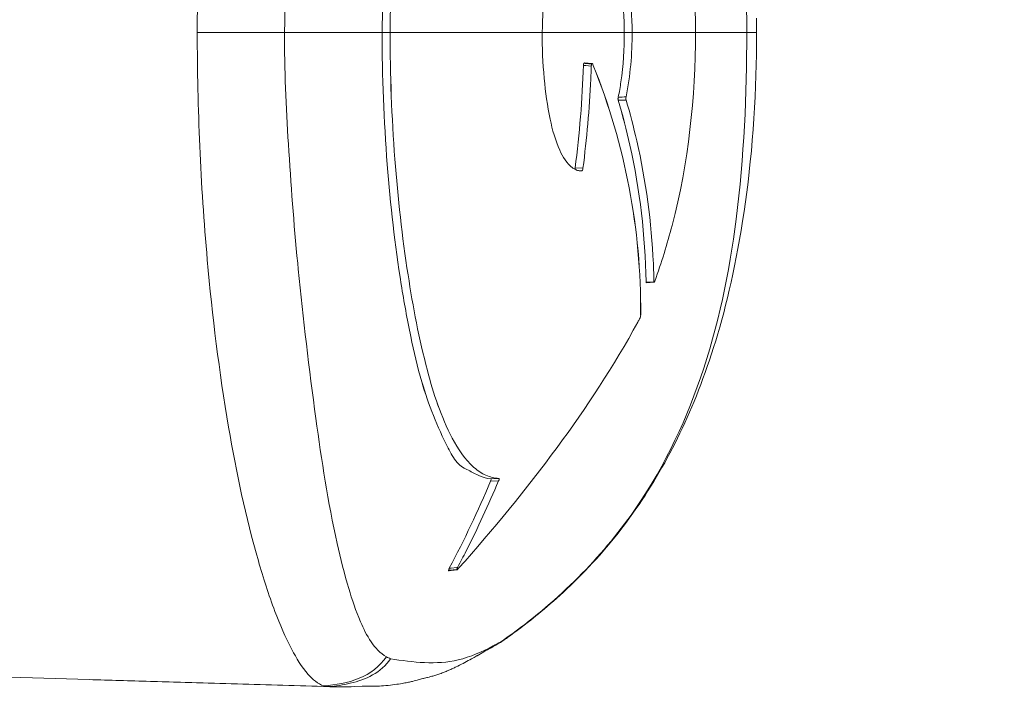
# Model space of a CAD drawing. Header units: millimetres. Extents: x -125266 to 274256, y -711690 to -301689.
# Tile 225 of 256: x -60295 to -60256, y -349539 to -349512. Entities that reach past the tile are written whole.
import ezdxf

# ---------------------------------------------------------------- set-up
doc = ezdxf.new("R2010")
doc.units = ezdxf.units.MM
for name, color, linetype, lineweight in [('ARCH', 7, 'Continuous', 0), ('Equipment', 8, 'Continuous', 0), ('Legend', 5, 'Continuous', 0), ('MEPTEK-TEXT1', 7, 'Continuous', 30)]:
    doc.layers.add(name, color=color, linetype=linetype, lineweight=lineweight)
doc.layers.add('Equipment Name', color=7, linetype='Continuous')
doc.layers.add('Light Equipment', color=8, linetype='Continuous')
doc.styles.get("Standard").update_dxf_attribs({"font": 'ARIALN.TTF'})

# ---------------------------------------------------------------- blocks, each defined once
blk = doc.blocks.new('A$Cd2e81cef')
at = {"layer": 'Equipment', "lineweight": 0}
for p, q in [((351.844, 516.188), (353.313, 466.699)), ((353.04, 475.895), (353.307, 466.896)), ((327.774, 471.821), (327.774, 468.413)), ((327.774, 468.413), (327.774, 464.6)), ((336.788, 467.9), (336.874, 467.892)), ((336.874, 467.892), (336.929, 467.886)), ((336.929, 467.886), (336.992, 467.88)), ((336.992, 467.88), (337.018, 467.878)), ((353.307, 466.896), (353.308, 466.88)), ((353.308, 466.88), (353.313, 466.706)), ((353.3, 465.379), (353.313, 465.67)), ((353.313, 465.67), (353.318, 465.814)), ((353.298, 465.239), (353.298, 465.269)), ((353.299, 465.339), (353.3, 465.379)), ((327.774, 464.6), (327.774, 458.351)), ((353.037, 463.156), (353.058, 463.235)), ((353.058, 463.235), (353.073, 463.293)), ((353.073, 463.293), (353.088, 463.354)), ((353.088, 463.354), (353.105, 463.422)), ((352.991, 462.983), (352.992, 462.989)), ((352.992, 462.989), (352.995, 463.001)), ((352.995, 463.001), (353, 463.019)), ((353, 463.019), (353.037, 463.156)), ((348.662, 461.692), (348.658, 461.658)), ((348.683, 461.904), (348.662, 461.692)), ((348.69, 461.98), (348.683, 461.904)), ((348.713, 461.991), (348.69, 461.98)), ((348.737, 461.657), (348.693, 461.617)), ((348.769, 461.979), (348.74, 461.684)), ((348.757, 461.682), (348.79, 462.007)), ((348.769, 461.979), (348.788, 462.001)), ((348.788, 462.001), (348.791, 462.007)), ((352.474, 461.578), (352.507, 461.645)), ((352.507, 461.645), (352.541, 461.714)), ((352.297, 461.242), (352.334, 461.309)), ((352.334, 461.309), (352.37, 461.377)), ((352.37, 461.377), (352.405, 461.444)), ((352.405, 461.444), (352.44, 461.511)), ((352.44, 461.511), (352.474, 461.578)), ((352.104, 460.896), (352.172, 461.016)), ((352.172, 461.016), (352.225, 461.11)), ((352.225, 461.11), (352.261, 461.175)), ((352.261, 461.175), (352.297, 461.242)), ((351.87, 460.489), (351.905, 460.551)), ((345.183, 460.047), (345.199, 460.359)), ((345.282, 460.059), (345.298, 460.371)), ((351.808, 460.376), (351.818, 460.394)), ((351.809, 460.378), (351.808, 460.376)), ((351.818, 460.394), (351.832, 460.421)), ((351.832, 460.421), (351.85, 460.453)), ((351.85, 460.453), (351.87, 460.489)), ((351.4, 459.708), (351.49, 459.838)), ((351.12, 459.329), (351.216, 459.457)), ((351.216, 459.457), (351.309, 459.583)), ((351.309, 459.583), (351.4, 459.708)), ((351.403, 459.712), (351.4, 459.708)), ((350.909, 459.052), (351.019, 459.195)), ((351.019, 459.195), (351.12, 459.329)), ((327.774, 458.346), (327.774, 455.148)), ((333.08, 456.763), (333.064, 457.067)), ((328.961, 456.706), (328.993, 456.401)), ((328.983, 456.687), (328.993, 456.586)), ((329.058, 456.743), (329.061, 456.716)), ((329.061, 456.716), (329.063, 456.695)), ((329.063, 456.695), (329.067, 456.656)), ((329.067, 456.656), (329.09, 456.438)), ((333.178, 456.863), (333.177, 456.881)), ((333.178, 456.81), (333.178, 456.863)), ((328.993, 456.586), (328.999, 456.535)), ((328.999, 456.535), (329.014, 456.382)), ((329.062, 456.363), (329.014, 456.382)), ((327.774, 455.148), (327.774, 454.843)), ((330.42, 455.079), (330.424, 455.385)), ((327.774, 454.843), (327.774, 452.37)), ((337.496, 453.966), (337.479, 453.959)), ((337.48, 453.993), (337.505, 453.992)), ((337.503, 454.298), (337.527, 454.298)), ((337.527, 454.298), (337.505, 453.992)), ((337.526, 453.986), (337.529, 454.034)), ((337.529, 454.034), (337.536, 454.137)), ((337.536, 454.137), (337.547, 454.291)), ((327.774, 452.358), (327.774, 450.369)), ((327.774, 450.369), (327.774, 449.983))]:
    blk.add_line(p, q, dxfattribs=at)
for points in [[(353.105, 463.422), (353.113, 463.459), (353.122, 463.497), (353.131, 463.537), (353.14, 463.579), (353.149, 463.622), (353.158, 463.667), (353.168, 463.714), (353.177, 463.765), (353.187, 463.821), (353.199, 463.887), (353.21, 463.959), (353.222, 464.035), (353.234, 464.114), (353.244, 464.197), (353.255, 464.282), (353.264, 464.37), (353.272, 464.458), (353.279, 464.545), (353.285, 464.628), (353.29, 464.708), (353.293, 464.783), (353.295, 464.854), (353.297, 464.92), (353.298, 464.981), (353.298, 465.036), (353.298, 465.085), (353.298, 465.128), (353.298, 465.239)], [(353.298, 465.269), (353.298, 465.288), (353.298, 465.297), (353.298, 465.305), (353.298, 465.315), (353.298, 465.326), (353.299, 465.339)], [(352.541, 461.714), (352.558, 461.748), (352.574, 461.783), (352.591, 461.818), (352.607, 461.853), (352.623, 461.888), (352.639, 461.923), (352.654, 461.959), (352.67, 461.994), (352.686, 462.03), (352.701, 462.067), (352.716, 462.104), (352.732, 462.142), (352.747, 462.18), (352.762, 462.22), (352.778, 462.261), (352.793, 462.303), (352.808, 462.345), (352.823, 462.388), (352.837, 462.43), (352.851, 462.472), (352.864, 462.512), (352.876, 462.552), (352.888, 462.591), (352.898, 462.628), (352.909, 462.665), (352.919, 462.7), (352.928, 462.735), (352.937, 462.769), (352.953, 462.831)], [(352.953, 462.831), (352.96, 462.859), (352.991, 462.983)], [(351.905, 460.551), (351.99, 460.699), (352.104, 460.896)], [(351.49, 459.838), (351.585, 459.986), (351.672, 460.129)], [(351.672, 460.129), (351.749, 460.266), (351.809, 460.378)], [(327.222, 449.986), (327.491, 449.983), (327.9, 449.983)], [(327.9, 449.983), (328.265, 449.985), (328.648, 449.99), (329.045, 449.997), (329.453, 450.009), (329.869, 450.023), (330.292, 450.042), (330.717, 450.064), (331.142, 450.09), (331.566, 450.12), (331.988, 450.153), (332.405, 450.19), (332.817, 450.23), (333.222, 450.273), (333.619, 450.319), (334.01, 450.368), (334.394, 450.419), (334.771, 450.473), (335.143, 450.53), (335.507, 450.588), (335.864, 450.649), (336.212, 450.712), (336.552, 450.776), (336.884, 450.843), (337.208, 450.91), (337.524, 450.98), (337.832, 451.05), (338.134, 451.122), (338.428, 451.196), (338.716, 451.27), (338.999, 451.346), (339.275, 451.423), (339.546, 451.502), (339.811, 451.581), (340.071, 451.662), (340.324, 451.743), (340.573, 451.825), (340.816, 451.908), (341.053, 451.992), (341.286, 452.077), (341.514, 452.162), (341.738, 452.248), (341.959, 452.335), (342.176, 452.424), (342.389, 452.513), (342.6, 452.603), (342.808, 452.695), (343.013, 452.787), (343.216, 452.881), (343.416, 452.976), (343.614, 453.073), (343.809, 453.17), (344.002, 453.269), (344.194, 453.369), (344.383, 453.47), (344.57, 453.573), (344.757, 453.678), (344.941, 453.784), (345.125, 453.892), (345.307, 454.001), (345.487, 454.112), (345.667, 454.225), (345.845, 454.34), (346.022, 454.457), (346.199, 454.575), (346.374, 454.696), (346.547, 454.818), (346.719, 454.941), (346.888, 455.065), (347.055, 455.191), (347.219, 455.317), (347.382, 455.444), (347.543, 455.574), (347.703, 455.705), (347.862, 455.838), (348.02, 455.973), (348.177, 456.11), (348.332, 456.249), (348.486, 456.39), (348.638, 456.532), (348.788, 456.675), (348.936, 456.819), (349.081, 456.963), (349.222, 457.106), (349.359, 457.248), (349.493, 457.388), (349.62, 457.525), (349.743, 457.659), (349.86, 457.789), (349.972, 457.915), (350.079, 458.038), (350.182, 458.157), (350.282, 458.275), (350.377, 458.389), (350.468, 458.499), (350.554, 458.604), (350.636, 458.705), (350.712, 458.801), (350.783, 458.89), (350.909, 459.052)]]:
    blk.add_lwpolyline(points, dxfattribs=at)
for centre, radius, start, end in [((327.804, 370.226), 101.595, 90.01706, 95.03229), ((327.799, 371.368), 100.452, 84.94203, 90.01433), ((329.098, 498.921), 41.815, 292.7938, 297.94), ((330.322, 496.203), 39.11, 296.9008, 297.9589), ((328.789, 499.288), 42.555, 292.8038, 296.8631), ((337.61, 467.616), 15.91, 331.2837, 332.4685), ((332.184, 473.364), 23.557, 324.5997, 325.3524), ((349.786, 460.871), 1.989, 324.3534, 325.73), ((327.64, 499.186), 42.466, 271.9135, 277.3372), ((327.624, 499.013), 42.601, 272.6532, 277.3579), ((332.669, 456.833), 0.51, 7.2472, 11.167), ((332.677, 456.834), 0.502, 3.2949, 7.2442), ((338.614, 480.043), 25.534, 248.0325, 270.4017), ((329.099, 456.199), 0.24, 92.2482, 97.9538), ((327.744, 496.916), 40.5, 271.9037, 272.6205), ((193.794, 457.217), 136.518, 359.10255, 359.23123), ((327.858, 467.549), 12.706, 269.62, 281.0577), ((322.302, 485.351), 35.011, 298.3995, 298.6384), ((338.004, 480.808), 26.821, 267.4341, 268.8816)]:
    blk.add_arc(centre, radius, start, end, dxfattribs=at)
for points, start_tangent, end_tangent in [([(353.282, 466.88), (352.834, 467.486), (351.861, 468.13), (350.376, 468.788), (348.405, 469.435), (343.185, 470.596), (336.655, 471.429)], (-0.299173, 0.954199), (-0.996061, 0.088676)), ([(318.711, 467.898), (320.927, 468.1), (327.774, 468.413)], (0.995066, 0.099214), (0.999959, 0.009101)), ([(327.774, 468.413), (332.132, 468.262), (336.788, 467.9)], (0.999959, 0.009102), (0.995337, -0.096459)), ([(337.018, 467.878), (342.845, 467.189), (347.72, 466.361), (349.486, 465.907), (350.78, 465.446), (352.148, 464.433)], (0.995143, -0.098438), (0.499403, -0.86637)), ([(353.282, 466.88), (352.986, 465.502), (352.148, 464.433)], (-0.08312, -0.99654), (-0.826972, -0.562244)), ([(353.313, 466.706), (353.18, 465.846)], (-0.081806, -0.996648), (-0.233989, -0.972239)), ([(353.313, 466.707), (353.282, 466.88)], (-0.029669, 0.99956), (-0.299173, 0.954199)), ([(353.313, 466.699), (353.318, 466.493), (353.318, 465.814)], (0.029686, -0.999559), (-0.03568, -0.999363)), ([(353.18, 465.846), (352.857, 464.979), (352.222, 464.273)], (-0.233989, -0.972239), (-0.824733, -0.565522)), ([(318.429, 463.861), (318.943, 463.948), (319.49, 464.008), (320.579, 464.159), (321.718, 464.281), (322.888, 464.387), (327.774, 464.6)], (0.985723, 0.168372), (0.99998, 0.006283)), ([(327.774, 464.6), (332.933, 464.402), (337.616, 463.858), (339.646, 463.487), (341.41, 463.058), (344.001, 462.025)], (0.99998, 0.006283), (0.890319, -0.455338)), ([(352.148, 464.433), (352.222, 464.273)], (0.499403, -0.86637), (0.315989, -0.948763)), ([(318.516, 463.566), (322.932, 464.091), (327.774, 464.289)], (0.985966, 0.166945), (0.999995, 0.003268)), ([(327.774, 464.289), (332.724, 464.105), (337.244, 463.591), (340.968, 462.837), (343.61, 461.869)], (0.999995, 0.003245), (0.884579, -0.46639)), ([(352.222, 464.273), (352.269, 461.632), (351.72, 460.263)], (0.160113, -0.987099), (-0.461623, -0.887076)), ([(343.61, 461.869), (344.756, 461.018), (345.062, 460.55), (345.183, 460.047)], (0.884579, -0.46639), (0.052802, -0.998605)), ([(344.001, 462.025), (344.566, 461.668), (344.751, 461.461), (344.868, 461.235), (345.085, 460.802), (345.199, 460.359)], (0.890319, -0.455338), (0.039343, -0.999226)), ([(348.658, 461.658), (348.694, 461.675), (348.753, 461.681)], (0.888827, 0.458244), (-0.028844, -0.999584)), ([(348.791, 462.007), (348.743, 462.003), (348.713, 461.991)], (0.110331, 0.993895), (-0.911699, -0.410858)), ([(348.753, 461.681), (348.749, 461.67), (348.737, 461.657)], (-0.028844, -0.999584), (-0.738042, -0.674755)), ([(348.693, 461.617), (343.977, 457.774), (339.083, 454.623)], (-0.745093, -0.666961), (-0.877664, -0.479277)), ([(345.298, 460.371), (345.262, 460.358), (345.199, 460.359)], (-0.921452, -0.388492), (-0.039343, 0.999226)), ([(351.808, 460.376), (351.564, 459.971)], (-0.467103, -0.884203), (-0.568541, -0.822655)), ([(327.774, 450.369), (320.546, 450.776), (314.271, 452.18), (311.489, 453.343), (308.904, 454.906), (306.461, 456.977), (304.152, 459.731)], (-1, 0), (-0.578367, 0.815777)), ([(327.774, 452.37), (321.002, 453.12), (318.044, 454), (315.517, 455.114), (313.472, 456.353), (311.941, 457.612), (310.966, 458.809), (310.584, 459.897)], (-1, 0.00097), (-0.071251, 0.997458)), ([(345.183, 460.047), (345.191, 460.039), (345.282, 460.059)], (0.052802, -0.998605), (0.925255, 0.379345)), ([(351.564, 459.971), (351.43, 459.751)], (-0.481796, -0.876283), (-0.563246, -0.826289)), ([(351.386, 459.718), (346.615, 454.886), (341.258, 452.173), (335.059, 450.783), (327.774, 450.369)], (-0.579299, -0.815115), (-1, 0)), ([(327.774, 458.351), (327.192, 458.335), (325.527, 458.188)], (-0.999955, -0.009439), (-0.991225, -0.132187)), ([(333.059, 457.174), (332.377, 457.667), (331.165, 458.044), (329.57, 458.277), (327.774, 458.351)], (-0.584982, 0.811046), (-0.999956, -0.009355)), ([(333.114, 457.084), (333.059, 457.174)], (-0.462202, 0.886775), (-0.584982, 0.811046)), ([(333.115, 457.079), (333.09, 457.072), (333.064, 457.067)], (-0.948136, -0.317865), (-0.991879, -0.127184)), ([(333.169, 456.932), (333.114, 457.084)], (-0.193539, 0.981093), (-0.462202, 0.886775)), ([(329.058, 456.743), (329.02, 456.739), (328.963, 456.706)], (-0.999462, -0.032808), (0.120338, -0.992733)), ([(328.963, 456.706), (328.969, 456.696), (328.983, 456.687)], (0.120338, -0.992733), (0.925404, -0.378981)), ([(333.08, 456.763), (333.119, 456.771), (333.178, 456.81)], (0.991324, 0.13144), (0.048071, 0.998844)), ([(322.594, 456.605), (323.05, 455.975), (323.539, 455.677), (324.179, 455.407), (327.774, 454.843)], (0.149587, -0.988749), (0.999977, -0.006724)), ([(322.827, 456.536), (323.518, 456.018), (324.64, 455.573), (326.107, 455.265), (327.774, 455.148)], (0.619322, -0.785137), (0.999984, -0.00562)), ([(328.993, 456.401), (328.997, 456.412), (329.066, 456.436)], (-0.145588, 0.989345), (0.99047, 0.137731)), ([(329.014, 456.382), (329, 456.391), (328.993, 456.401)], (-0.917208, 0.39841), (-0.145588, 0.989345)), ([(330.3, 455.385), (329.705, 455.281), (327.774, 455.148)], (-0.97974, -0.200272), (-0.999984, 0.00562)), ([(330.424, 455.385), (330.325, 455.384)], (-0.958376, 0.285508), (-0.831929, -0.554883)), ([(330.424, 455.385), (332.182, 454.93), (337.503, 454.298)], (0.958595, -0.284774), (0.999822, -0.018867)), ([(330.295, 455.079), (330.382, 455.085), (330.392, 455.077)], (0.981482, 0.191553), (-0.080275, -0.996773)), ([(330.42, 455.079), (332.005, 454.663), (336.803, 454.014)], (0.958652, -0.28458), (0.998998, -0.044757)), ([(338.954, 454.554), (338.793, 454.51)], (-0.88323, -0.46894), (-0.999878, -0.015601)), ([(337.479, 453.959), (335.307, 453.281), (327.774, 452.37)], (-0.938242, -0.34598), (-0.999999, 0.001293)), ([(337.525, 453.986), (337.518, 453.977), (337.496, 453.966)], (0.148756, -0.988874), (-0.918705, -0.394945)), ([(337.505, 453.992), (337.519, 453.99), (337.525, 453.986)], (0.99966, -0.026073), (0.148756, -0.988874)), ([(337.547, 454.291), (337.542, 454.296), (337.527, 454.298)], (-0.052989, 0.998595), (-0.999828, 0.018521))]:
    blk.add_spline(points, degree=3, dxfattribs=dict(at, start_tangent=start_tangent, end_tangent=end_tangent))
blk = doc.blocks.new('ARCH')
at = {"layer": 'Legend', "ltscale": 15}
h = blk.add_hatch(dxfattribs=at)
h.set_pattern_fill('SACNCR', color=8, scale=25, style=0)
h.paths.add_polyline_path([(-61250.088, -341786.991), (-61250.088, -342091.08), (-61250.083, -342091.08), (-61250.092, -342141.08), (-61250.088, -344307.944), (-61181.176, -344307.944), (-61181.176, -344307.917), (-61169.146, -344307.918), (-60630.753, -344307.944), (-60630.795, -344919.986), (-60630.796, -344932.016), (-61250.088, -344932.016), (-61250.088, -351457.055), (-61395.169, -351457.055), (-61395.174, -351557.055), (-60383.163, -351557.055), (-60383.163, -352683.696), (-61393.161, -352683.696), (-61393.178, -352783.696), (-60283.163, -352783.696), (-60283.163, -351457.055), (-61150.088, -351457.055), (-61150.088, -346631.991), (-57589.316, -346631.991), (-57474.439, -346517.115), (-57545.15, -346446.404), (-57630.737, -346531.991), (-57700.737, -346531.991), (-57700.737, -346581.991), (-58200.737, -346581.991), (-58200.737, -346531.991), (-58300.737, -346531.991), (-58300.737, -346581.991), (-58800.737, -346581.991), (-58800.737, -346531.991), (-58980.796, -346531.991), (-58980.796, -346426.033), (-59030.796, -346426.033), (-59030.796, -346026.033), (-58980.796, -346026.033), (-58980.796, -345956.033), (-59080.796, -345956.033), (-59080.796, -346531.991), (-61150.088, -346531.991), (-61150.088, -345032.016), (-60530.796, -345032.016), (-60530.796, -344606.991), (-59080.796, -344606.991), (-59080.796, -345032.033), (-58980.796, -345032.033), (-58980.796, -344506.991), (-60530.796, -344506.991), (-60530.796, -344207.944), (-61150.088, -344207.944), (-61150.088, -341886.991), (-56700.088, -341886.991), (-56700.088, -344932.033), (-58020.796, -344932.033), (-58020.796, -345032.033), (-56700.088, -345032.033), (-56700.088, -345601.342), (-56785.717, -345686.971), (-56715.006, -345757.682), (-56600.088, -345642.763), (-56600.088, -341886.991), (-51541.432, -341886.991), (-51541.432, -345439.412, 0.002965), (-51441.432, -345409.725), (-51441.432, -341886.991), (-47645.927, -341886.991), (-47645.927, -344723.181), (-47445.927, -344723.181), (-47445.927, -344623.181), (-47545.927, -344623.181), (-47545.927, -341886.991), (-45935.927, -341886.991), (-45935.927, -344623.181), (-46521.927, -344623.181), (-46521.927, -344723.181), (-45835.927, -344723.181), (-45835.927, -341786.991), (-45958.876, -341786.991), (-45958.876, -341787.859), (-46008.876, -341787.856)])
h = blk.add_hatch(dxfattribs=at)
h.set_pattern_fill('SACNCR', color=8, scale=25, style=0)
h.paths.add_polyline_path([(-61250.088, -341786.991), (-61250.088, -342091.08), (-61250.083, -342091.08), (-61250.092, -342141.08), (-61250.088, -344307.944), (-61181.176, -344307.944), (-61181.176, -344307.917), (-61169.146, -344307.918), (-60630.753, -344307.944), (-60630.795, -344919.986), (-60630.796, -344932.016), (-61250.088, -344932.016), (-61250.088, -351457.055), (-61395.169, -351457.055), (-61395.174, -351557.055), (-60383.163, -351557.055), (-60383.163, -352683.696), (-61393.161, -352683.696), (-61393.178, -352783.696), (-60283.163, -352783.696), (-60283.163, -351457.055), (-61150.088, -351457.055), (-61150.088, -346631.991), (-57589.316, -346631.991), (-57474.439, -346517.115), (-57545.15, -346446.404), (-57630.737, -346531.991), (-57700.737, -346531.991), (-57700.737, -346581.991), (-58200.737, -346581.991), (-58200.737, -346531.991), (-58300.737, -346531.991), (-58300.737, -346581.991), (-58800.737, -346581.991), (-58800.737, -346531.991), (-58980.796, -346531.991), (-58980.796, -346426.033), (-59030.796, -346426.033), (-59030.796, -346026.033), (-58980.796, -346026.033), (-58980.796, -345956.033), (-59080.796, -345956.033), (-59080.796, -346531.991), (-61150.088, -346531.991), (-61150.088, -345032.016), (-60530.796, -345032.016), (-60530.796, -344606.991), (-59080.796, -344606.991), (-59080.796, -345032.033), (-58980.796, -345032.033), (-58980.796, -344506.991), (-60530.796, -344506.991), (-60530.796, -344207.944), (-61150.088, -344207.944), (-61150.088, -341886.991), (-56700.088, -341886.991), (-56700.088, -344932.033), (-58020.796, -344932.033), (-58020.796, -345032.033), (-56700.088, -345032.033), (-56700.088, -345601.342), (-56785.717, -345686.971), (-56715.006, -345757.682), (-56600.088, -345642.763), (-56600.088, -341886.991), (-51541.432, -341886.991), (-51541.432, -345439.412, 0.002965), (-51441.432, -345409.725), (-51441.432, -341886.991), (-47645.927, -341886.991), (-47645.927, -344723.181), (-47445.927, -344723.181), (-47445.927, -344623.181), (-47545.927, -344623.181), (-47545.927, -341886.991), (-45935.927, -341886.991), (-45935.927, -344623.181), (-46521.927, -344623.181), (-46521.927, -344723.181), (-45835.927, -344723.181), (-45835.927, -341786.991), (-45958.876, -341786.991), (-45958.876, -341787.859), (-46008.876, -341787.856)])
at = {"layer": 'Legend'}
h = blk.add_hatch(dxfattribs=at)
h.set_pattern_fill('STARS', color=8, scale=10)
h.set_pattern_definition([(0, (0, 0), (0, 54.9926), [31.75, -31.75]), (60, (0, 0), (-47.624989, 27.4963), [31.75, -31.75]), (120, (15.875, 27.496), (-47.624989, -27.4963), [31.75, -31.75])])
edge = h.paths.add_edge_path()
edge.add_arc((-54302.691, -350408.01), 3690.308, 160.836283, 191.66269, ccw=False)
edge.add_arc((-60350.34, -348256.159), 2729.003, 339.842064, 374.084843)
edge.add_line((-57703.38, -347592.033), (-57806.604, -347592.033))
edge.add_arc((-60350.34, -348256.159), 2629.003, -20.176542, 14.632316, ccw=False)
edge.add_arc((-54302.691, -350408.01), 3790.308, 160.822957, 191.12402)
edge.add_arc((-59222.417, -351398.776), 1228.352, -57.450296, 12.195579, ccw=False)
edge.add_line((-58561.525, -352434.184), (-60283.163, -352434.184))
edge.add_line((-60283.163, -352434.184), (-60283.163, -352534.184))
edge.add_line((-60283.163, -352534.184), (-58536.27, -352534.184))
edge.add_arc((-59548.393, -350742.805), 2057.531, 299.466303, 300.807517)
edge.add_arc((-59222.417, -351398.776), 1328.352, 303.222831, 370.618387)
at = {"layer": 'Light Equipment', "lineweight": 0}
for p, q in [((-60287.865, -349512.829), (-60284.457, -349512.829)), ((-60284.457, -349512.829), (-60280.644, -349512.829)), ((-60280.644, -349512.829), (-60274.395, -349512.829)), ((-60274.39, -349512.829), (-60271.192, -349512.829)), ((-60271.192, -349512.829), (-60270.887, -349512.829)), ((-60270.887, -349512.829), (-60268.414, -349512.829)), ((-60268.402, -349512.829), (-60266.413, -349512.829)), ((-60266.413, -349512.829), (-60266.027, -349512.829)), ((-60272.75, -349514.016), (-60272.445, -349514.048)), ((-60272.731, -349514.038), (-60272.63, -349514.048)), ((-60272.63, -349514.048), (-60272.579, -349514.054)), ((-60272.579, -349514.054), (-60272.427, -349514.069)), ((-60272.407, -349514.117), (-60272.427, -349514.069)), ((-60272.787, -349514.113), (-60272.76, -349514.116)), ((-60272.76, -349514.116), (-60272.74, -349514.118)), ((-60272.74, -349514.118), (-60272.7, -349514.122)), ((-60272.7, -349514.122), (-60272.482, -349514.145)), ((-60271.123, -349515.475), (-60271.43, -349515.479)), ((-60272.807, -349518.134), (-60273.111, -349518.118)), ((-60272.907, -349518.233), (-60272.925, -349518.232)), ((-60272.854, -349518.233), (-60272.907, -349518.233)), ((-60283.944, -349521.843), (-60283.936, -349521.929)), ((-60283.936, -349521.929), (-60283.93, -349521.984)), ((-60283.93, -349521.984), (-60283.924, -349522.047)), ((-60283.924, -349522.047), (-60283.922, -349522.073)), ((-60270.037, -349522.535), (-60270.036, -349522.56)), ((-60270.01, -349522.551), (-60270.003, -349522.534)), ((-60270.342, -349522.558), (-60270.342, -349522.582)), ((-60270.342, -349522.582), (-60270.036, -349522.56)), ((-60270.181, -349522.591), (-60270.335, -349522.602)), ((-60270.078, -349522.584), (-60270.181, -349522.591)), ((-60270.03, -349522.581), (-60270.078, -349522.584)), ((-60276.103, -349530.337), (-60276.415, -349530.353)), ((-60276.091, -349530.238), (-60276.403, -349530.254)), ((-60277.727, -349533.812), (-60278.051, -349533.845)), ((-60278.045, -349533.843), (-60278.051, -349533.846)), ((-60278.023, -349533.824), (-60278.045, -349533.843)), ((-60278.035, -349533.768), (-60278.024, -349533.745)), ((-60278.024, -349533.745), (-60277.948, -349533.738)), ((-60278.023, -349533.824), (-60277.728, -349533.795)), ((-60277.948, -349533.738), (-60277.736, -349533.717)), ((-60277.736, -349533.717), (-60277.702, -349533.713)), ((-60277.701, -349533.792), (-60277.661, -349533.748)), ((-60275.096, -349535.964), (-60275.239, -349536.074)), ((-60275.627, -349536.364), (-60275.752, -349536.455)), ((-60275.501, -349536.271), (-60275.627, -349536.364)), ((-60275.373, -349536.175), (-60275.501, -349536.271)), ((-60275.239, -349536.074), (-60275.373, -349536.175)), ((-60275.752, -349536.455), (-60275.882, -349536.545)), ((-60275.756, -349536.457), (-60275.752, -349536.455)), ((-60332.232, -349536.899), (-60282.743, -349538.368)), ((-60276.533, -349536.925), (-60276.595, -349536.96)), ((-60276.497, -349536.905), (-60276.533, -349536.925)), ((-60276.465, -349536.887), (-60276.497, -349536.905)), ((-60276.438, -349536.873), (-60276.465, -349536.887)), ((-60276.42, -349536.863), (-60276.438, -349536.873)), ((-60276.422, -349536.864), (-60276.42, -349536.863)), ((-60277.622, -349537.529), (-60277.689, -349537.562)), ((-60277.555, -349537.495), (-60277.622, -349537.529)), ((-60277.488, -349537.46), (-60277.555, -349537.495)), ((-60277.421, -349537.425), (-60277.488, -349537.46)), ((-60277.354, -349537.389), (-60277.421, -349537.425)), ((-60277.286, -349537.352), (-60277.354, -349537.389)), ((-60277.219, -349537.316), (-60277.286, -349537.352)), ((-60277.154, -349537.28), (-60277.219, -349537.316)), ((-60277.06, -349537.227), (-60277.154, -349537.28)), ((-60276.94, -349537.158), (-60277.06, -349537.227)), ((-60277.689, -349537.562), (-60277.758, -349537.596)), ((-60291.94, -349538.095), (-60282.94, -349538.362)), ((-60279.398, -349538.143), (-60279.466, -349538.16)), ((-60279.337, -349538.127), (-60279.398, -349538.143)), ((-60279.28, -349538.113), (-60279.337, -349538.127)), ((-60279.2, -349538.092), (-60279.28, -349538.113)), ((-60279.063, -349538.055), (-60279.2, -349538.092)), ((-60279.045, -349538.05), (-60279.063, -349538.055)), ((-60279.033, -349538.047), (-60279.045, -349538.05)), ((-60279.027, -349538.046), (-60279.033, -349538.047)), ((-60282.94, -349538.362), (-60282.924, -349538.363)), ((-60282.924, -349538.363), (-60282.751, -349538.368)), ((-60281.714, -349538.368), (-60281.858, -349538.373)), ((-60281.423, -349538.355), (-60281.714, -349538.368)), ((-60281.383, -349538.354), (-60281.423, -349538.355)), ((-60281.283, -349538.353), (-60281.313, -349538.353))]:
    blk.add_line(p, q, dxfattribs=at)
for points in [[(-60266.03, -349512.277), (-60266.028, -349512.545), (-60266.027, -349512.955)], [(-60266.027, -349512.955), (-60266.029, -349513.32), (-60266.034, -349513.703), (-60266.041, -349514.1), (-60266.053, -349514.508), (-60266.067, -349514.924), (-60266.086, -349515.347), (-60266.108, -349515.772), (-60266.134, -349516.197), (-60266.164, -349516.621), (-60266.197, -349517.043), (-60266.234, -349517.46), (-60266.274, -349517.872), (-60266.317, -349518.277), (-60266.363, -349518.674), (-60266.412, -349519.065), (-60266.463, -349519.449), (-60266.517, -349519.826), (-60266.574, -349520.198), (-60266.632, -349520.562), (-60266.693, -349520.918), (-60266.756, -349521.267), (-60266.82, -349521.607), (-60266.887, -349521.939), (-60266.954, -349522.263), (-60267.024, -349522.579), (-60267.094, -349522.887), (-60267.166, -349523.189), (-60267.24, -349523.483), (-60267.314, -349523.771), (-60267.39, -349524.053), (-60267.467, -349524.33), (-60267.546, -349524.601), (-60267.625, -349524.866), (-60267.706, -349525.126), (-60267.787, -349525.379), (-60267.869, -349525.628), (-60267.952, -349525.871), (-60268.036, -349526.108), (-60268.121, -349526.341), (-60268.206, -349526.569), (-60268.292, -349526.793), (-60268.379, -349527.014), (-60268.468, -349527.231), (-60268.557, -349527.444), (-60268.647, -349527.655), (-60268.739, -349527.863), (-60268.831, -349528.068), (-60268.925, -349528.271), (-60269.02, -349528.471), (-60269.117, -349528.669), (-60269.214, -349528.864), (-60269.313, -349529.057), (-60269.413, -349529.249), (-60269.514, -349529.438), (-60269.617, -349529.625), (-60269.722, -349529.811), (-60269.828, -349529.996), (-60269.936, -349530.18), (-60270.045, -349530.362), (-60270.156, -349530.542), (-60270.269, -349530.722), (-60270.384, -349530.9), (-60270.501, -349531.077), (-60270.619, -349531.254), (-60270.74, -349531.429), (-60270.862, -349531.602), (-60270.985, -349531.774), (-60271.11, -349531.943), (-60271.235, -349532.11), (-60271.361, -349532.274), (-60271.488, -349532.437), (-60271.618, -349532.598), (-60271.749, -349532.758), (-60271.882, -349532.917), (-60272.017, -349533.075), (-60272.154, -349533.232), (-60272.293, -349533.387), (-60272.434, -349533.541), (-60272.576, -349533.693), (-60272.72, -349533.843), (-60272.863, -349533.991), (-60273.007, -349534.136), (-60273.15, -349534.277), (-60273.292, -349534.414), (-60273.433, -349534.548), (-60273.57, -349534.675), (-60273.703, -349534.798), (-60273.833, -349534.915), (-60273.959, -349535.027), (-60274.082, -349535.134), (-60274.201, -349535.237), (-60274.319, -349535.337), (-60274.433, -349535.432), (-60274.543, -349535.523), (-60274.648, -349535.609), (-60274.749, -349535.691), (-60274.845, -349535.767), (-60274.934, -349535.838), (-60275.096, -349535.964)], [(-60276.173, -349536.727), (-60276.31, -349536.804), (-60276.422, -349536.864)], [(-60275.882, -349536.545), (-60276.03, -349536.64), (-60276.173, -349536.727)], [(-60276.595, -349536.96), (-60276.743, -349537.045), (-60276.94, -349537.158)], [(-60277.758, -349537.596), (-60277.792, -349537.613), (-60277.827, -349537.629), (-60277.862, -349537.645), (-60277.897, -349537.662), (-60277.932, -349537.678), (-60277.967, -349537.694), (-60278.003, -349537.709), (-60278.038, -349537.725), (-60278.075, -349537.74), (-60278.111, -349537.756), (-60278.148, -349537.771), (-60278.186, -349537.786), (-60278.224, -349537.802), (-60278.264, -349537.817), (-60278.305, -349537.833), (-60278.347, -349537.848), (-60278.389, -349537.863), (-60278.432, -349537.878), (-60278.474, -349537.892), (-60278.516, -349537.906), (-60278.556, -349537.919), (-60278.596, -349537.931), (-60278.635, -349537.943), (-60278.672, -349537.953), (-60278.709, -349537.964), (-60278.744, -349537.974), (-60278.779, -349537.983), (-60278.813, -349537.992), (-60278.875, -349538.008)], [(-60279.466, -349538.16), (-60279.503, -349538.168), (-60279.541, -349538.177), (-60279.581, -349538.186), (-60279.623, -349538.195), (-60279.666, -349538.204), (-60279.711, -349538.213), (-60279.758, -349538.223), (-60279.809, -349538.232), (-60279.865, -349538.242), (-60279.931, -349538.254), (-60280.003, -349538.265), (-60280.079, -349538.277), (-60280.158, -349538.289), (-60280.241, -349538.299), (-60280.326, -349538.31), (-60280.414, -349538.319), (-60280.502, -349538.327), (-60280.589, -349538.334), (-60280.673, -349538.34), (-60280.752, -349538.345), (-60280.828, -349538.348), (-60280.898, -349538.35), (-60280.964, -349538.352), (-60281.025, -349538.353), (-60281.08, -349538.353), (-60281.129, -349538.353), (-60281.172, -349538.353), (-60281.283, -349538.353)], [(-60278.875, -349538.008), (-60278.904, -349538.015), (-60279.027, -349538.046)], [(-60281.313, -349538.353), (-60281.333, -349538.353), (-60281.341, -349538.353), (-60281.35, -349538.353), (-60281.359, -349538.353), (-60281.37, -349538.353), (-60281.383, -349538.354)]]:
    blk.add_lwpolyline(points, dxfattribs=at)
for centre, radius, start, end in [((-60186.27, -349512.859), 101.595, 174.96771, 179.98294), ((-60187.412, -349512.854), 100.452, 179.98567, 185.05797), ((-60283.593, -349512.913), 12.706, 348.9423, 0.38), ((-60315.23, -349512.695), 42.466, 352.6628, 358.0865), ((-60312.96, -349512.799), 40.5, 357.3795, 358.0963), ((-60272.243, -349514.154), 0.24, 172.0462, 177.7518), ((-60296.088, -349523.669), 25.534, 359.5983, 21.9675), ((-60315.057, -349512.679), 42.601, 352.6421, 357.3468), ((-60273.261, -349378.849), 136.518, 270.76877, 270.89745), ((-60272.877, -349517.724), 0.51, 258.833, 262.7528), ((-60272.878, -349517.732), 0.502, 262.7558, 266.7051), ((-60296.853, -349523.059), 26.821, 1.1184, 2.5659), ((-60301.395, -349507.357), 35.011, 331.3616, 331.6005), ((-60314.965, -349514.153), 41.815, 332.06, 337.2062), ((-60315.332, -349513.844), 42.555, 333.1369, 337.1962), ((-60312.247, -349515.377), 39.11, 332.0411, 333.0992), ((-60283.66, -349522.665), 15.91, 297.5315, 298.7163), ((-60289.408, -349517.239), 23.557, 304.6476, 305.4003), ((-60276.915, -349534.841), 1.989, 304.27, 305.6466)]:
    blk.add_arc(centre, radius, start, end, dxfattribs=at)
for points, start_tangent, end_tangent in [([(-60266.413, -349512.829), (-60266.82, -349505.601), (-60268.224, -349499.326), (-60269.387, -349496.544), (-60270.95, -349493.959), (-60273.021, -349491.516), (-60275.775, -349489.207)], (0, 1), (-0.815777, 0.578367)), ([(-60268.414, -349512.829), (-60269.164, -349506.057), (-60270.044, -349503.099), (-60271.158, -349500.572), (-60272.397, -349498.527), (-60273.656, -349496.996), (-60274.853, -349496.021), (-60275.941, -349495.639)], (-0.00097, 1), (-0.997458, 0.071251)), ([(-60279.906, -349503.484), (-60279.992, -349503.997), (-60280.053, -349504.545), (-60280.203, -349505.634), (-60280.325, -349506.773), (-60280.431, -349507.943), (-60280.644, -349512.829)], (-0.168372, -0.985723), (-0.006283, -0.99998)), ([(-60279.61, -349503.571), (-60280.135, -349507.987), (-60280.334, -349512.829)], (-0.166945, -0.985966), (-0.003268, -0.999995)), ([(-60283.942, -349503.766), (-60284.144, -349505.982), (-60284.457, -349512.829)], (-0.099214, -0.995066), (-0.009101, -0.999959)), ([(-60272.649, -349507.649), (-60272.019, -349508.105), (-60271.721, -349508.594), (-60271.451, -349509.234), (-60270.887, -349512.829)], (0.988749, -0.149587), (0.006724, -0.999977)), ([(-60272.58, -349507.882), (-60272.062, -349508.573), (-60271.617, -349509.695), (-60271.309, -349511.162), (-60271.192, -349512.829)], (0.785137, -0.619322), (0.00562, -0.999984)), ([(-60274.395, -349512.829), (-60274.38, -349512.247), (-60274.232, -349510.582)], (0.009439, 0.999955), (0.132187, 0.991225)), ([(-60284.457, -349512.829), (-60284.306, -349517.187), (-60283.944, -349521.843)], (-0.009102, -0.999959), (0.096459, -0.995337)), ([(-60280.644, -349512.829), (-60280.446, -349517.988), (-60279.902, -349522.671), (-60279.531, -349524.701), (-60279.103, -349526.465), (-60278.069, -349529.056)], (-0.006283, -0.99998), (0.455338, -0.890319)), ([(-60280.334, -349512.829), (-60280.149, -349517.779), (-60279.635, -349522.299), (-60278.881, -349526.022), (-60277.913, -349528.665)], (-0.003245, -0.999995), (0.46639, -0.884579)), ([(-60275.762, -349536.441), (-60270.93, -349531.67), (-60268.217, -349526.313), (-60266.827, -349520.114), (-60266.413, -349512.829)], (0.815115, 0.579299), (0, 1)), ([(-60273.218, -349518.114), (-60273.711, -349517.432), (-60274.088, -349516.22), (-60274.321, -349514.625), (-60274.395, -349512.829)], (-0.811046, 0.584982), (0.009355, 0.999956)), ([(-60271.429, -349515.355), (-60271.325, -349514.76), (-60271.192, -349512.829)], (0.200272, 0.97974), (-0.00562, 0.999984)), ([(-60270.003, -349522.534), (-60269.325, -349520.362), (-60268.414, -349512.829)], (0.34598, 0.938242), (-0.001293, 0.999999)), ([(-60272.787, -349514.113), (-60272.783, -349514.075), (-60272.75, -349514.018)], (0.032808, 0.999462), (0.992733, -0.120338)), ([(-60272.75, -349514.018), (-60272.74, -349514.024), (-60272.731, -349514.038)], (0.992733, -0.120338), (0.378981, -0.925404)), ([(-60272.445, -349514.048), (-60272.456, -349514.052), (-60272.48, -349514.121)], (-0.989345, 0.145588), (-0.137731, -0.99047)), ([(-60272.427, -349514.069), (-60272.435, -349514.055), (-60272.445, -349514.048)], (-0.39841, 0.917208), (-0.989345, 0.145588)), ([(-60271.43, -349515.479), (-60271.428, -349515.38)], (-0.285508, 0.958376), (0.554883, 0.831929)), ([(-60271.43, -349515.479), (-60270.974, -349517.237), (-60270.342, -349522.558)], (0.284774, -0.958595), (0.018867, -0.999822)), ([(-60271.123, -349515.35), (-60271.129, -349515.437), (-60271.121, -349515.447)], (-0.191553, -0.981482), (0.996773, 0.080275)), ([(-60271.123, -349515.475), (-60270.707, -349517.06), (-60270.059, -349521.858)], (0.28458, -0.958652), (0.044757, -0.998998)), ([(-60273.128, -349518.169), (-60273.218, -349518.114)], (-0.886775, 0.462202), (-0.811046, 0.584982)), ([(-60272.976, -349518.224), (-60273.128, -349518.169)], (-0.981093, 0.193539), (-0.886775, 0.462202)), ([(-60273.123, -349518.17), (-60273.116, -349518.145), (-60273.111, -349518.118)], (0.317865, 0.948136), (0.127184, 0.991879)), ([(-60272.807, -349518.134), (-60272.815, -349518.174), (-60272.854, -349518.233)], (-0.13144, -0.991324), (-0.998844, -0.048071)), ([(-60282.924, -349538.337), (-60283.53, -349537.889), (-60284.174, -349536.916), (-60284.832, -349535.431), (-60285.479, -349533.46), (-60286.64, -349528.24), (-60287.473, -349521.71)], (-0.954199, 0.299173), (-0.088676, 0.996061)), ([(-60283.922, -349522.073), (-60283.234, -349527.9), (-60282.405, -349532.775), (-60281.951, -349534.541), (-60281.49, -349535.835), (-60280.477, -349537.203)], (0.098438, -0.995143), (0.86637, -0.499403)), ([(-60270.335, -349522.602), (-60270.34, -349522.596), (-60270.342, -349522.582)], (-0.998595, 0.052989), (-0.018521, 0.999828)), ([(-60270.036, -349522.56), (-60270.034, -349522.574), (-60270.03, -349522.58)], (0.026073, -0.99966), (0.988874, -0.148756)), ([(-60270.03, -349522.58), (-60270.021, -349522.573), (-60270.01, -349522.551)], (0.988874, -0.148756), (0.394945, 0.918705)), ([(-60270.598, -349524.009), (-60270.554, -349523.848)], (0.46894, 0.88323), (0.015601, 0.999878)), ([(-60277.661, -349533.748), (-60273.818, -349529.032), (-60270.667, -349524.138)], (0.666961, 0.745093), (0.479277, 0.877664)), ([(-60277.913, -349528.665), (-60277.062, -349529.81), (-60276.594, -349530.117), (-60276.091, -349530.238)], (0.46639, -0.884579), (0.998605, -0.052802)), ([(-60278.069, -349529.056), (-60277.712, -349529.621), (-60277.505, -349529.806), (-60277.279, -349529.923), (-60276.846, -349530.14), (-60276.403, -349530.254)], (0.455338, -0.890319), (0.999226, -0.039343)), ([(-60276.415, -349530.353), (-60276.402, -349530.317), (-60276.403, -349530.254)], (0.388492, 0.921452), (-0.999226, 0.039343)), ([(-60276.091, -349530.238), (-60276.083, -349530.246), (-60276.103, -349530.337)], (0.998605, -0.052802), (-0.379345, -0.925255)), ([(-60278.051, -349533.846), (-60278.047, -349533.798), (-60278.035, -349533.768)], (-0.993895, -0.110331), (0.410858, 0.911699)), ([(-60277.702, -349533.713), (-60277.719, -349533.749), (-60277.725, -349533.808)], (-0.458244, -0.888827), (0.999584, 0.028844)), ([(-60277.725, -349533.808), (-60277.714, -349533.804), (-60277.701, -349533.792)], (0.999584, 0.028844), (0.674755, 0.738042)), ([(-60276.42, -349536.863), (-60276.015, -349536.619)], (0.884203, 0.467103), (0.822655, 0.568541)), ([(-60276.015, -349536.619), (-60275.795, -349536.485)], (0.876283, 0.481796), (0.826289, 0.563246)), ([(-60280.318, -349537.277), (-60277.676, -349537.324), (-60276.307, -349536.775)], (0.987099, -0.160113), (0.887076, 0.461623)), ([(-60282.924, -349538.337), (-60281.546, -349538.041), (-60280.477, -349537.203)], (0.99654, 0.08312), (0.562244, 0.826972)), ([(-60281.89, -349538.235), (-60281.023, -349537.912), (-60280.318, -349537.277)], (0.972239, 0.233989), (0.565522, 0.824733)), ([(-60280.477, -349537.203), (-60280.318, -349537.277)], (0.86637, -0.499403), (0.948763, -0.315989)), ([(-60282.751, -349538.368), (-60281.89, -349538.235)], (0.996648, 0.081806), (0.972239, 0.233989)), ([(-60282.751, -349538.368), (-60282.924, -349538.337)], (-0.99956, 0.029669), (-0.954199, 0.299173)), ([(-60282.743, -349538.368), (-60282.537, -349538.373), (-60281.858, -349538.373)], (0.999559, -0.029686), (0.999363, 0.03568))]:
    blk.add_spline(points, degree=3, dxfattribs=dict(at, start_tangent=start_tangent, end_tangent=end_tangent))
at = {"layer": 'Equipment', "lineweight": 0, "xscale": -1, "rotation": 90}
blk.add_blockref('A$Cd2e81cef', (-59816.044, -349185.055), dxfattribs=at)
at = {"layer": 'Equipment Name', "linetype": 'Continuous', "lineweight": 5, "ltscale": 25, "insert": (-60949.064, -349338.187, -0.001), "char_height": 50, "width": 963.0603, "attachment_point": 1, "rotation": 359.9609}
blk.add_mtext('\\A1;{\\Fsimplex|c0;RATIONAL COMBI MASTER PLUS 1/1 x 6 GN. ON SS STAND}', dxfattribs=at)
at = {"layer": 'Light Equipment', "lineweight": 0, "insert": (-60949.064, -349338.187, -0.001), "char_height": 50, "width": 963.0603, "attachment_point": 1, "rotation": 359.9609}
blk.add_mtext('\\A1;{\\Fsimplex|c0;RATIONAL COMBI MASTER PLUS 1/1 x 6 GN. ON SS STAND}', dxfattribs=at)

msp = doc.modelspace()

# ---------------------------------------------------------------- block references
at = {"layer": 'ARCH'}
msp.add_blockref('ARCH', (0, 0), dxfattribs=at)

# ---------------------------------------------------------------- texts
at = {"layer": 'MEPTEK-TEXT1', "char_height": 350, "attachment_point": 1}
for s, insert, width in [('{\\fCalibri|b0|i0|c0|p34;\\H1.28571x;\\C1;GENERAL GUIDELINES-HVAC :\\P\\fArial Narrow|b0|i0|c0|p34;\\H0.88889x;\\C256;\\P\\fCalibri|b0|i0|c0|p34;\\C4;DUCTING :\\H0.875x;\\P\\pi-1050,l1050,t1050;\\C256;1.^IDUCTING SHALL BE IN ACCORDANCE WITH IS 655, GALVANIZED IRON SHEET TO BE USED FOR ALL DUCTING WORKS. THERMAL INSULATION ON DUCTS SHALL BE 19 MM THICK. CLOSED CELL CLASS “O” BS 476 PART 6-7 FM APPROVED NITRILE RUBBER ELASTOMERIC INSULATION THERMAL CONDUCTIVITY 0.033 WATTS PER METER-KELVIN (W/(M.K)) AT 0°C FOR AIR CONDITIONING DUCTING. \\P2.^ITHERMAL INSULATION ON KITCHEN EXHAUST DUCTING SHALL BE 80 MM THICK ALUMINUM FOIL FACED RESIN BONDED FIBRE GLASS WOOL OF DENSITY NOT LESS THAN 48 KG/M3.\\P3.^ITHERMAL INSULATION ON FRESH AIR, SUPPLY AIR AND RETURN AIR SHALL BE 19MM THICK CLOSED CELL ANTI-MICROBIAL CLASS “O” BS 476 AND PART 6 & 7 FM APPROVED NITRILE RUBBER ELASTOMERIC INSULATION THERMAL CONDUCTIVITY 0.033 WATTS PER METER-KELVIN (W/ (M\\fArial|b0|i0|c0|p34;.\\fCalibri|b0|i0|c0|p34;K)) AT 0°C.\\P4.^IAPPROPRIATE NUMBER OF TRAP DOORS SHALL BE PROVIDED IN KITCHEN EXHAUST DUCTING FOR OIL/GREASE CLEANING PURPOSE.\\P5.^IDUCTING INSTALLATION WITH RESPECT TO FRESH AIR INTAKE, KITCHEN EXHAUST OUT FROM LOCATION UP TO LOUVERS AT FAÇADE SHALL BE IN THE SCOPE OF CONCESSIONER INCLUDING AIR WASHER, EXHAUST FAN SECTION DRY SCRUBBER ETC.\\P6.^IEACH AND EVERY KITCHEN EXHAUST HOOD SHOULD BE EQUIPPED WITH UL LISTED, WET CHEMICAL BASED, MECHANICALLY OPERATED, AUTOMATIC FIRE SUPPRESSION SYSTEM. SEPARATE DRAWING TO BE SUBMITTED FOR HOOD SUPPRESSION SYSTEM.\\P7.^ISUPPORTING OF DUCTING TO BE DONE WITH USING ANGLE 50X 50 X 5MM AND TIE ROD OF SIZE MINIMUM 10 MM DIA/ AS PER DUCT SIZE.\\P8.^IPOST COMPLETION OF ONSITE WORK, CONCESSIONAIRE HAS TO SHARE TESTING AND COMMISSIONING REPORT WITH DIAL.\\P9.^IINTEGRATION WITH FIRE ALARM SYSTEM, SO THAT AHU GET SWITCHED OFF IN CASE OF ANY FIRE INCIDENT.\\P10.^IFOR EQUIPMENT PLACEMENT STRUCTURAL DETAILS TO BE APPROVED BY STRUCTURAL CONSULTANT AND SAME TO BE SHARE WITH DIAL.\\P11.^ITRAP DOOR WITH PROPER ACCESS TO BE PROVIDED FOR FILTER AND COPPER COIL CLEANING.\\P12.^IKITCHEN VENTILATION SHALL COMPLY TO NFPA 96 GUIDELINE.}', (-102876.109, -301696.901), 28043.42879), ('{\\fCalibri|b0|i0|c0|p34;\\H1.28571x;\\C1;CHILLED WATER PIPING:-\\H0.77778x;\\P\\pi-1050,l1050,t1050;\\C256;1.^ICHILLED WATER PIPING SHALL BE CONFIRMING TO IS:1239 PART I CLASS ‘C’ HEAVY AND FITTING SHALL BE CONFORMING TO ASTM A-105,3000LBS SOCKET WELD END (UP TO 50MM) & 1S:1239 PART-II HEAVY/ASTM A-234 WPB, GR.B BUTT WELD FITTING ( ABOVE 50NB PIPE SIZE)\\P2.^IPIPING CONNECTION SHOULD BE SOCKET WELDED UP TO 50NB SIZE AND SHALL BE BUTT WELD ABOVE 50NB PIPE SIZE. PIPE FLANGES SHOULD BE CONFIRMING TO ASTM A-105 # 150 SORF AND FLANGE DIMENSION SHOULD BE IN ACCORDANCE WITH ASME/ANSI B 16.5 (150 SORF), FITTING TO FITTING WELDING IS NOT ALLOWED. NOZZLE CONNECTIONS/THREDOLETS/WELDOLETS ARE NOT ALLOWED BY PUNCTURING THE PIPE. ONLY EQUAL/UNEQUAL TEE’S SHALL BE USED FOR BRANCH CONNECTION FROM HEADER. SOCKET WELD END TEE SHOULD BE USED FOR BRANCH CONNECTION (UP-TO -50NB PIPE SIZE) W.R.T TO PRESSURE GAUGE/TEMPERATURE GAUGE/AIR VENT/DRAIN POINT ETC.\\P3.^IPOST INSTALLATION CLEARANCE BY DIAL, CHW PIPING SHALL BE TESTED @15KGF/CM2 HYDROSTATICS PRESSURE FOR 24HRS HOLD TIME AND TESTING SHOULD BE WITNESSED TO DIAL TEAM.\\P4.^ITHERMAL INSULATION ON CHW AND CONDENSATE DRAIN PIPING LINE SHALL BE 25MM THICK. CLOSED CELL ANTI-MICROBIAL CLASS “O” BS 476 AND PART 6 & 7 FM APPROVED NITRILE RUBBER ELASTOMERIC INSULATION THERMAL CONDUCTIVITY 0.033 WATTS PER METER-KELVIN (W/ (M\\fArial|b0|i0|c0|p34;⋅\\fCalibri|b0|i0|c0|p34;K)) AT 0°C.\\P5.^ICONDENSATE DRAIN PIPING SHALL BE COMPLYING TO IS 4985 CLASS 3 UPVC PIPE. SOLVENT CEMENT COMPLYING WITH ASTM D2564 SHALL BE USED FOR JOINTS.\\P6.^IFOR CEILING SUSPENDED CHILLED WATER PIPE:  PIPE SHOULD BE HANGED WITH TIE ROD OF SIZE MINIMUM 10 MM DIA.}', (-102709.024, -319968.004), 24849.35391)]:
    msp.add_mtext(s, dxfattribs=dict(at, insert=insert, width=width))

doc.saveas('drawing.dxf')
